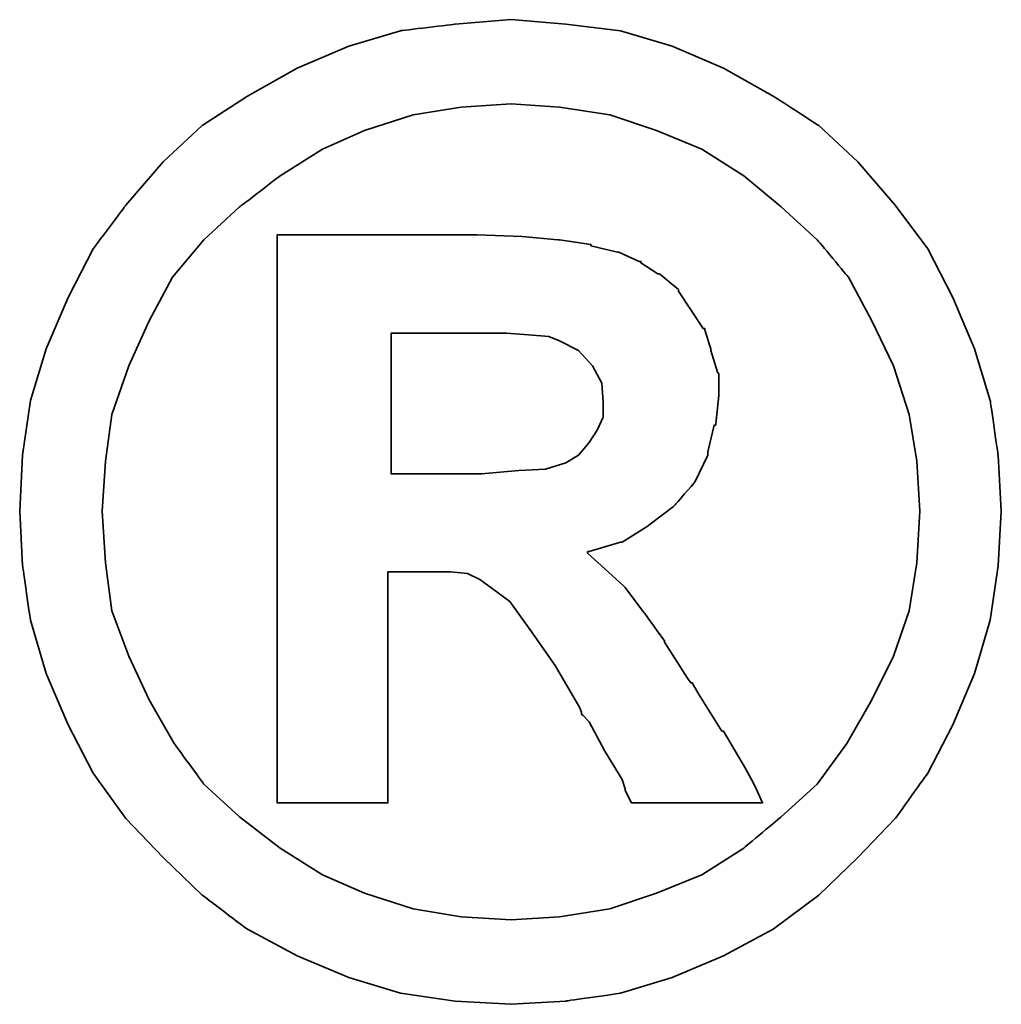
# Model space of a CAD drawing. Header units: millimetres. Extents: x 771 to 1030, y 218 to 303.
# Tile 52 of 54: x 985.97 to 987.08, y 243.05 to 244.16. Entities that reach past the tile are written whole.
import ezdxf

# ---------------------------------------------------------------- set-up
doc = ezdxf.new("R2010")
doc.units = ezdxf.units.MM
doc.header["$LTSCALE"] = 0.15
doc.layers.add('DIM', color=4, linetype='CONTINUOUS')
doc.layers.add('layer 1', color=7, linetype='CONTINUOUS')

# ---------------------------------------------------------------- blocks, each defined once
blk = doc.blocks.new('TBI MOTION logo(完整正式版)')
at = {"layer": 'layer 1', "color": 22, "lineweight": 35}
for points, knots in [([(81.20634, 4.98624), (81.20634, 4.98624), (81.18649, 5.32862), (81.18649, 5.32862), (81.18649, 5.32862), (81.18649, 5.32862), (81.13886, 5.66206), (81.13886, 5.66206), (81.13886, 5.66206), (81.13886, 5.66206), (81.04359, 5.97764), (81.04359, 5.97764), (81.04359, 5.97764), (81.04359, 5.97764), (80.91061, 6.29124), (80.91061, 6.29124), (80.91061, 6.29124), (80.91061, 6.29124), (80.75778, 6.58697), (80.75778, 6.58697), (80.75778, 6.58697), (80.75778, 6.58697), (80.5593, 6.85294), (80.5593, 6.85294), (80.5593, 6.85294), (80.5593, 6.85294), (80.33105, 7.1189), (80.33105, 7.1189), (80.33105, 7.1189), (80.33105, 7.1189), (80.09287, 7.33921), (80.09287, 7.33921), (80.09287, 7.33921), (80.09287, 7.33921), (79.815, 7.51982), (79.815, 7.51982), (79.815, 7.51982), (79.815, 7.51982), (79.51133, 7.69051), (79.51133, 7.69051), (79.51133, 7.69051), (79.51133, 7.69051), (79.19773, 7.8235), (79.19773, 7.8235), (79.19773, 7.8235), (79.19773, 7.8235), (78.88215, 7.91877), (78.88215, 7.91877), (78.88215, 7.91877), (78.88215, 7.91877), (78.54871, 7.95846), (78.54871, 7.95846), (78.54871, 7.95846), (78.54871, 7.95846), (78.21526, 7.98625), (78.21526, 7.98625), (78.21526, 7.98625), (78.21526, 7.98625), (77.87388, 7.95846), (77.87388, 7.95846), (77.87388, 7.95846), (77.87388, 7.95846), (77.54044, 7.91877), (77.54044, 7.91877), (77.54044, 7.91877), (77.54044, 7.91877), (77.22485, 7.8235), (77.22485, 7.8235), (77.22485, 7.8235), (77.22485, 7.8235), (76.91027, 7.69051), (76.91027, 7.69051), (76.91027, 7.69051), (76.91027, 7.69051), (76.6056, 7.51982), (76.6056, 7.51982), (76.6056, 7.51982), (76.6056, 7.51982), (76.32972, 7.33921), (76.32972, 7.33921), (76.32972, 7.33921), (76.32972, 7.33921), (76.09154, 7.1189), (76.09154, 7.1189), (76.09154, 7.1189), (76.09154, 7.1189), (75.86329, 6.85294), (75.86329, 6.85294), (75.86329, 6.85294), (75.86329, 6.85294), (75.66382, 6.58697), (75.66382, 6.58697), (75.66382, 6.58697), (75.66382, 6.58697), (75.51099, 6.29124), (75.51099, 6.29124), (75.51099, 6.29124), (75.51099, 6.29124), (75.37702, 5.97764), (75.37702, 5.97764), (75.37702, 5.97764), (75.37702, 5.97764), (75.28175, 5.66206), (75.28175, 5.66206), (75.28175, 5.66206), (75.28175, 5.66206), (75.23411, 5.32862), (75.23411, 5.32862), (75.23411, 5.32862), (75.23411, 5.32862), (75.21625, 4.98624), (75.21625, 4.98624), (75.21625, 4.98624), (75.21625, 4.98624), (75.23411, 4.6528), (75.23411, 4.6528), (75.23411, 4.6528), (75.23411, 4.6528), (75.28175, 4.32035), (75.28175, 4.32035), (75.28175, 4.32035), (75.28175, 4.32035), (75.37702, 3.99583), (75.37702, 3.99583), (75.37702, 3.99583), (75.37702, 3.99583), (75.51099, 3.68224), (75.51099, 3.68224), (75.51099, 3.68224), (75.51099, 3.68224), (75.66382, 3.38749), (75.66382, 3.38749), (75.66382, 3.38749), (75.66382, 3.38749), (75.86329, 3.10963), (75.86329, 3.10963), (75.86329, 3.10963), (75.86329, 3.10963), (76.09154, 2.87145), (76.09154, 2.87145), (76.09154, 2.87145), (76.09154, 2.87145), (76.32972, 2.6432), (76.32972, 2.6432), (76.32972, 2.6432), (76.32972, 2.6432), (76.6056, 2.43381), (76.6056, 2.43381), (76.6056, 2.43381), (76.6056, 2.43381), (76.91027, 2.27205), (76.91027, 2.27205), (76.91027, 2.27205), (76.91027, 2.27205), (77.22485, 2.13906), (77.22485, 2.13906), (77.22485, 2.13906), (77.22485, 2.13906), (77.54044, 2.0438), (77.54044, 2.0438), (77.54044, 2.0438), (77.54044, 2.0438), (77.87388, 1.99616), (77.87388, 1.99616), (77.87388, 1.99616), (77.87388, 1.99616), (78.21526, 1.97631), (78.21526, 1.97631), (78.21526, 1.97631), (78.21526, 1.97631), (78.54871, 1.99616), (78.54871, 1.99616), (78.54871, 1.99616), (78.54871, 1.99616), (78.88215, 2.0438), (78.88215, 2.0438), (78.88215, 2.0438), (78.88215, 2.0438), (79.19773, 2.13906), (79.19773, 2.13906), (79.19773, 2.13906), (79.19773, 2.13906), (79.51133, 2.27205), (79.51133, 2.27205), (79.51133, 2.27205), (79.51133, 2.27205), (79.815, 2.43381), (79.815, 2.43381), (79.815, 2.43381), (79.815, 2.43381), (80.09287, 2.6432), (80.09287, 2.6432), (80.09287, 2.6432), (80.09287, 2.6432), (80.33105, 2.87145), (80.33105, 2.87145), (80.33105, 2.87145), (80.33105, 2.87145), (80.5593, 3.10963), (80.5593, 3.10963), (80.5593, 3.10963), (80.5593, 3.10963), (80.75778, 3.38749), (80.75778, 3.38749), (80.75778, 3.38749), (80.75778, 3.38749), (80.91061, 3.68224), (80.91061, 3.68224), (80.91061, 3.68224), (80.91061, 3.68224), (81.04359, 3.99583), (81.04359, 3.99583), (81.04359, 3.99583), (81.04359, 3.99583), (81.13886, 4.32035), (81.13886, 4.32035), (81.13886, 4.32035), (81.13886, 4.32035), (81.18649, 4.6528), (81.18649, 4.6528), (81.18649, 4.6528), (81.18649, 4.6528), (81.20634, 4.98624), (81.20634, 4.98624)], [0, 0, 0, 0, 0.0178571, 0.0178571, 0.0178571, 0.0178572, 0.0357143, 0.0357143, 0.0357143, 0.0357143, 0.0535714, 0.0535714, 0.0535714, 0.0535714, 0.0714286, 0.0714286, 0.0714286, 0.0714286, 0.0892857, 0.0892857, 0.0892857, 0.0892857, 0.1071429, 0.1071429, 0.1071429, 0.1071429, 0.125, 0.125, 0.125, 0.125, 0.1428571, 0.1428571, 0.1428571, 0.1428572, 0.1607143, 0.1607143, 0.1607143, 0.1607143, 0.1785714, 0.1785714, 0.1785714, 0.1785714, 0.1964286, 0.1964286, 0.1964286, 0.1964286, 0.2142857, 0.2142857, 0.2142857, 0.2142857, 0.2321429, 0.2321429, 0.2321429, 0.2321429, 0.25, 0.25, 0.25, 0.25, 0.2678571, 0.2678571, 0.2678571, 0.2678572, 0.2857143, 0.2857143, 0.2857143, 0.2857143, 0.3035714, 0.3035714, 0.3035714, 0.3035714, 0.3214286, 0.3214286, 0.3214286, 0.3214286, 0.3392857, 0.3392857, 0.3392857, 0.3392857, 0.3571429, 0.3571429, 0.3571429, 0.3571429, 0.375, 0.375, 0.375, 0.375, 0.3928571, 0.3928571, 0.3928571, 0.3928572, 0.4107143, 0.4107143, 0.4107143, 0.4107143, 0.4285714, 0.4285714, 0.4285714, 0.4285714, 0.4464286, 0.4464286, 0.4464286, 0.4464286, 0.4642857, 0.4642857, 0.4642857, 0.4642857, 0.4821429, 0.4821429, 0.4821429, 0.4821429, 0.5, 0.5, 0.5, 0.5, 0.5178571, 0.5178571, 0.5178571, 0.5178572, 0.5357143, 0.5357143, 0.5357143, 0.5357143, 0.5535714, 0.5535714, 0.5535714, 0.5535714, 0.5714286, 0.5714286, 0.5714286, 0.5714286, 0.5892857, 0.5892857, 0.5892857, 0.5892857, 0.6071429, 0.6071429, 0.6071429, 0.6071429, 0.625, 0.625, 0.625, 0.625, 0.6428571, 0.6428571, 0.6428571, 0.6428572, 0.6607143, 0.6607143, 0.6607143, 0.6607143, 0.6785714, 0.6785714, 0.6785714, 0.6785714, 0.6964286, 0.6964286, 0.6964286, 0.6964286, 0.7142857, 0.7142857, 0.7142857, 0.7142857, 0.7321429, 0.7321429, 0.7321429, 0.7321429, 0.75, 0.75, 0.75, 0.75, 0.7678571, 0.7678571, 0.7678571, 0.7678572, 0.7857143, 0.7857143, 0.7857143, 0.7857143, 0.8035714, 0.8035714, 0.8035714, 0.8035714, 0.8214286, 0.8214286, 0.8214286, 0.8214286, 0.8392857, 0.8392857, 0.8392857, 0.8392857, 0.8571429, 0.8571429, 0.8571429, 0.8571429, 0.875, 0.875, 0.875, 0.875, 0.8928571, 0.8928571, 0.8928571, 0.8928572, 0.9107143, 0.9107143, 0.9107143, 0.9107143, 0.9285714, 0.9285714, 0.9285714, 0.9285714, 0.9464286, 0.9464286, 0.9464286, 0.9464286, 0.9642857, 0.9642857, 0.9642857, 0.9642857, 0.9821429, 0.9821429, 0.9821429, 0.9821429, 1, 1, 1, 1]), ([(80.71014, 4.98624), (80.71014, 4.98624), (80.69129, 5.29091), (80.69129, 5.29091), (80.69129, 5.29091), (80.69129, 5.29091), (80.64464, 5.57672), (80.64464, 5.57672), (80.64464, 5.57672), (80.64464, 5.57672), (80.54937, 5.87245), (80.54937, 5.87245), (80.54937, 5.87245), (80.54937, 5.87245), (80.41639, 6.14833), (80.41639, 6.14833), (80.41639, 6.14833), (80.41639, 6.14833), (80.27349, 6.41429), (80.27349, 6.41429), (80.27349, 6.41429), (80.27349, 6.41429), (80.08295, 6.64255), (80.08295, 6.64255), (80.08295, 6.64255), (80.08295, 6.64255), (79.86264, 6.84301), (79.86264, 6.84301), (79.86264, 6.84301), (79.86264, 6.84301), (79.63439, 7.03355), (79.63439, 7.03355), (79.63439, 7.03355), (79.63439, 7.03355), (79.37835, 7.1963), (79.37835, 7.1963), (79.37835, 7.1963), (79.37835, 7.1963), (79.10246, 7.30944), (79.10246, 7.30944), (79.10246, 7.30944), (79.10246, 7.30944), (78.81665, 7.40471), (78.81665, 7.40471), (78.81665, 7.40471), (78.81665, 7.40471), (78.511, 7.45234), (78.511, 7.45234), (78.511, 7.45234), (78.511, 7.45234), (78.21526, 7.47219), (78.21526, 7.47219), (78.21526, 7.47219), (78.21526, 7.47219), (77.9106, 7.45234), (77.9106, 7.45234), (77.9106, 7.45234), (77.9106, 7.45234), (77.61685, 7.40471), (77.61685, 7.40471), (77.61685, 7.40471), (77.61685, 7.40471), (77.32012, 7.30944), (77.32012, 7.30944), (77.32012, 7.30944), (77.32012, 7.30944), (77.06309, 7.1963), (77.06309, 7.1963), (77.06309, 7.1963), (77.06309, 7.1963), (76.80606, 7.03355), (76.80606, 7.03355), (76.80606, 7.03355), (76.80606, 7.03355), (76.55797, 6.84301), (76.55797, 6.84301), (76.55797, 6.84301), (76.55797, 6.84301), (76.34063, 6.64255), (76.34063, 6.64255), (76.34063, 6.64255), (76.34063, 6.64255), (76.1491, 6.41429), (76.1491, 6.41429), (76.1491, 6.41429), (76.1491, 6.41429), (76.0062, 6.14833), (76.0062, 6.14833), (76.0062, 6.14833), (76.0062, 6.14833), (75.88314, 5.87245), (75.88314, 5.87245), (75.88314, 5.87245), (75.88314, 5.87245), (75.77794, 5.57672), (75.77794, 5.57672), (75.77794, 5.57672), (75.77794, 5.57672), (75.73924, 5.29091), (75.73924, 5.29091), (75.73924, 5.29091), (75.73924, 5.29091), (75.72039, 4.98624), (75.72039, 4.98624), (75.72039, 4.98624), (75.72039, 4.98624), (75.73924, 4.67165), (75.73924, 4.67165), (75.73924, 4.67165), (75.73924, 4.67165), (75.77794, 4.37791), (75.77794, 4.37791), (75.77794, 4.37791), (75.77794, 4.37791), (75.88314, 4.10102), (75.88314, 4.10102), (75.88314, 4.10102), (75.88314, 4.10102), (76.0062, 3.83407), (76.0062, 3.83407), (76.0062, 3.83407), (76.0062, 3.83407), (76.15902, 3.56811), (76.15902, 3.56811), (76.15902, 3.56811), (76.15902, 3.56811), (76.34063, 3.32001), (76.34063, 3.32001), (76.34063, 3.32001), (76.34063, 3.32001), (76.55797, 3.11955), (76.55797, 3.11955), (76.55797, 3.11955), (76.55797, 3.11955), (76.80606, 2.92901), (76.80606, 2.92901), (76.80606, 2.92901), (76.80606, 2.92901), (77.06309, 2.76725), (77.06309, 2.76725), (77.06309, 2.76725), (77.06309, 2.76725), (77.32012, 2.65412), (77.32012, 2.65412), (77.32012, 2.65412), (77.32012, 2.65412), (77.61685, 2.55786), (77.61685, 2.55786), (77.61685, 2.55786), (77.61685, 2.55786), (77.9106, 2.51022), (77.9106, 2.51022), (77.9106, 2.51022), (77.9106, 2.51022), (78.21526, 2.49137), (78.21526, 2.49137), (78.21526, 2.49137), (78.21526, 2.49137), (78.511, 2.51022), (78.511, 2.51022), (78.511, 2.51022), (78.511, 2.51022), (78.81665, 2.55786), (78.81665, 2.55786), (78.81665, 2.55786), (78.81665, 2.55786), (79.10246, 2.65412), (79.10246, 2.65412), (79.10246, 2.65412), (79.10246, 2.65412), (79.37835, 2.76725), (79.37835, 2.76725), (79.37835, 2.76725), (79.37835, 2.76725), (79.63439, 2.92901), (79.63439, 2.92901), (79.63439, 2.92901), (79.63439, 2.92901), (79.86264, 3.11955), (79.86264, 3.11955), (79.86264, 3.11955), (79.86264, 3.11955), (80.08295, 3.32001), (80.08295, 3.32001), (80.08295, 3.32001), (80.08295, 3.32001), (80.26356, 3.56811), (80.26356, 3.56811), (80.26356, 3.56811), (80.26356, 3.56811), (80.41639, 3.83407), (80.41639, 3.83407), (80.41639, 3.83407), (80.41639, 3.83407), (80.54937, 4.10102), (80.54937, 4.10102), (80.54937, 4.10102), (80.54937, 4.10102), (80.64464, 4.37791), (80.64464, 4.37791), (80.64464, 4.37791), (80.64464, 4.37791), (80.69129, 4.67165), (80.69129, 4.67165), (80.69129, 4.67165), (80.69129, 4.67165), (80.71014, 4.98624), (80.71014, 4.98624)], [0, 0, 0, 0, 0.0192308, 0.0192308, 0.0192308, 0.0192308, 0.0384615, 0.0384615, 0.0384615, 0.0384615, 0.0576923, 0.0576923, 0.0576923, 0.0576923, 0.0769231, 0.0769231, 0.0769231, 0.0769231, 0.0961538, 0.0961538, 0.0961538, 0.0961539, 0.1153846, 0.1153846, 0.1153846, 0.1153846, 0.1346154, 0.1346154, 0.1346154, 0.1346154, 0.1538462, 0.1538462, 0.1538462, 0.1538462, 0.1730769, 0.1730769, 0.1730769, 0.1730769, 0.1923077, 0.1923077, 0.1923077, 0.1923077, 0.2115385, 0.2115385, 0.2115385, 0.2115385, 0.2307692, 0.2307692, 0.2307692, 0.2307692, 0.25, 0.25, 0.25, 0.25, 0.2692308, 0.2692308, 0.2692308, 0.2692308, 0.2884615, 0.2884615, 0.2884615, 0.2884615, 0.3076923, 0.3076923, 0.3076923, 0.3076923, 0.3269231, 0.3269231, 0.3269231, 0.3269231, 0.3461538, 0.3461538, 0.3461538, 0.3461539, 0.3653846, 0.3653846, 0.3653846, 0.3653846, 0.3846154, 0.3846154, 0.3846154, 0.3846154, 0.4038462, 0.4038462, 0.4038462, 0.4038462, 0.4230769, 0.4230769, 0.4230769, 0.4230769, 0.4423077, 0.4423077, 0.4423077, 0.4423077, 0.4615385, 0.4615385, 0.4615385, 0.4615385, 0.4807692, 0.4807692, 0.4807692, 0.4807692, 0.5, 0.5, 0.5, 0.5, 0.5192308, 0.5192308, 0.5192308, 0.5192308, 0.5384615, 0.5384615, 0.5384615, 0.5384615, 0.5576923, 0.5576923, 0.5576923, 0.5576923, 0.5769231, 0.5769231, 0.5769231, 0.5769231, 0.5961538, 0.5961538, 0.5961538, 0.5961539, 0.6153846, 0.6153846, 0.6153846, 0.6153846, 0.6346154, 0.6346154, 0.6346154, 0.6346154, 0.6538462, 0.6538462, 0.6538462, 0.6538462, 0.6730769, 0.6730769, 0.6730769, 0.6730769, 0.6923077, 0.6923077, 0.6923077, 0.6923077, 0.7115385, 0.7115385, 0.7115385, 0.7115385, 0.7307692, 0.7307692, 0.7307692, 0.7307692, 0.75, 0.75, 0.75, 0.75, 0.7692308, 0.7692308, 0.7692308, 0.7692308, 0.7884615, 0.7884615, 0.7884615, 0.7884615, 0.8076923, 0.8076923, 0.8076923, 0.8076923, 0.8269231, 0.8269231, 0.8269231, 0.8269231, 0.8461538, 0.8461538, 0.8461538, 0.8461539, 0.8653846, 0.8653846, 0.8653846, 0.8653846, 0.8846154, 0.8846154, 0.8846154, 0.8846154, 0.9038462, 0.9038462, 0.9038462, 0.9038462, 0.9230769, 0.9230769, 0.9230769, 0.9230769, 0.9423077, 0.9423077, 0.9423077, 0.9423077, 0.9615385, 0.9615385, 0.9615385, 0.9615385, 0.9807692, 0.9807692, 0.9807692, 0.9807692, 1, 1, 1, 1]), ([(76.78721, 3.2823), (76.78721, 3.2823), (76.78721, 3.32001), (76.78721, 3.32001), (76.78721, 3.32001), (76.78721, 3.32001), (76.78721, 3.42422), (76.78721, 3.42422), (76.78721, 3.42422), (76.78721, 3.42422), (76.78721, 3.59689), (76.78721, 3.59689), (76.78721, 3.59689), (76.78721, 3.59689), (76.78721, 3.80529), (76.78721, 3.80529), (76.78721, 3.80529), (76.78721, 3.80529), (76.78721, 4.0524), (76.78721, 4.0524), (76.78721, 4.0524), (76.78721, 4.0524), (76.78721, 4.32035), (76.78721, 4.32035), (76.78721, 4.32035), (76.78721, 4.32035), (76.78721, 4.92868), (76.78721, 4.92868), (76.78721, 4.92868), (76.78721, 4.92868), (76.78721, 5.53801), (76.78721, 5.53801), (76.78721, 5.53801), (76.78721, 5.53801), (76.78721, 5.82482), (76.78721, 5.82482), (76.78721, 5.82482), (76.78721, 5.82482), (76.78721, 6.07291), (76.78721, 6.07291), (76.78721, 6.07291), (76.78721, 6.07291), (76.78721, 6.30017), (76.78721, 6.30017), (76.78721, 6.30017), (76.78721, 6.30017), (76.78721, 6.45399), (76.78721, 6.45399), (76.78721, 6.45399), (76.78721, 6.45399), (76.78721, 6.5572), (76.78721, 6.5572), (76.78721, 6.5572), (76.78721, 6.5572), (76.78721, 6.59689), (76.78721, 6.59689), (76.78721, 6.59689), (76.78721, 6.59689), (76.78721, 6.67232), (76.78721, 6.67232), (76.78721, 6.67232), (76.78721, 6.67232), (76.8537, 6.67232), (76.8537, 6.67232), (76.8537, 6.67232), (76.8537, 6.67232), (76.87355, 6.67232), (76.87355, 6.67232), (76.87355, 6.67232), (76.87355, 6.67232), (76.91027, 6.67232), (76.91027, 6.67232), (76.91027, 6.67232), (76.91027, 6.67232), (77.04424, 6.67232), (77.04424, 6.67232), (77.04424, 6.67232), (77.04424, 6.67232), (77.22485, 6.67232), (77.22485, 6.67232), (77.22485, 6.67232), (77.22485, 6.67232), (77.43524, 6.67232), (77.43524, 6.67232), (77.43524, 6.67232), (77.43524, 6.67232), (77.65357, 6.67232), (77.65357, 6.67232), (77.65357, 6.67232), (77.65357, 6.67232), (77.82625, 6.67232), (77.82625, 6.67232), (77.82625, 6.67232), (77.82625, 6.67232), (77.94037, 6.67232), (77.94037, 6.67232), (77.94037, 6.67232), (77.94037, 6.67232), (77.97709, 6.67232), (77.97709, 6.67232), (77.97709, 6.67232), (77.97709, 6.67232), (77.99694, 6.67232), (77.99694, 6.67232), (77.99694, 6.67232), (77.99694, 6.67232), (78.00686, 6.67232), (78.00686, 6.67232), (78.00686, 6.67232), (78.00686, 6.67232), (78.28275, 6.6624), (78.28275, 6.6624), (78.28275, 6.6624), (78.28275, 6.6624), (78.50107, 6.64255), (78.50107, 6.64255), (78.50107, 6.64255), (78.50107, 6.64255), (78.511, 6.64255), (78.511, 6.64255), (78.511, 6.64255), (78.511, 6.64255), (78.70154, 6.61476), (78.70154, 6.61476), (78.70154, 6.61476), (78.70154, 6.61476), (78.70154, 6.60483), (78.70154, 6.60483), (78.70154, 6.60483), (78.70154, 6.60483), (78.86429, 6.56713), (78.86429, 6.56713), (78.86429, 6.56713), (78.86429, 6.56713), (78.87223, 6.56713), (78.87223, 6.56713), (78.87223, 6.56713), (78.87223, 6.56713), (78.99727, 6.51056), (78.99727, 6.51056), (78.99727, 6.51056), (78.99727, 6.51056), (79.00719, 6.51056), (79.00719, 6.51056), (79.00719, 6.51056), (79.00719, 6.51056), (79.00719, 6.50162), (79.00719, 6.50162), (79.00719, 6.50162), (79.00719, 6.50162), (79.1104, 6.43415), (79.1104, 6.43415), (79.1104, 6.43415), (79.1104, 6.43415), (79.12132, 6.43415), (79.12132, 6.43415), (79.12132, 6.43415), (79.12132, 6.43415), (79.22552, 6.34781), (79.22552, 6.34781), (79.22552, 6.34781), (79.22552, 6.34781), (79.23544, 6.33888), (79.23544, 6.33888), (79.23544, 6.33888), (79.23544, 6.33888), (79.23544, 6.32895), (79.23544, 6.32895), (79.23544, 6.32895), (79.23544, 6.32895), (79.31087, 6.21483), (79.31087, 6.21483), (79.31087, 6.21483), (79.31087, 6.21483), (79.38629, 6.1007), (79.38629, 6.1007), (79.38629, 6.1007), (79.38629, 6.1007), (79.3972, 6.1007), (79.3972, 6.1007), (79.3972, 6.1007), (79.3972, 6.1007), (79.3972, 6.09078), (79.3972, 6.09078), (79.3972, 6.09078), (79.3972, 6.09078), (79.43392, 5.97764), (79.43392, 5.97764), (79.43392, 5.97764), (79.43392, 5.97764), (79.43392, 5.96772), (79.43392, 5.96772), (79.43392, 5.96772), (79.43392, 5.96772), (79.47362, 5.83474), (79.47362, 5.83474), (79.47362, 5.83474), (79.47362, 5.83474), (79.48156, 5.82482), (79.48156, 5.82482), (79.48156, 5.82482), (79.48156, 5.82482), (79.48156, 5.69977), (79.48156, 5.69977), (79.48156, 5.69977), (79.48156, 5.69977), (79.48156, 5.69183), (79.48156, 5.69183), (79.48156, 5.69183), (79.48156, 5.69183), (79.4637, 5.51915), (79.4637, 5.51915), (79.4637, 5.51915), (79.4637, 5.51915), (79.4637, 5.51122), (79.4637, 5.51122), (79.4637, 5.51122), (79.4637, 5.51122), (79.45377, 5.51122), (79.45377, 5.51122), (79.45377, 5.51122), (79.45377, 5.51122), (79.41507, 5.34847), (79.41507, 5.34847), (79.41507, 5.34847), (79.41507, 5.34847), (79.41507, 5.33854), (79.41507, 5.33854), (79.41507, 5.33854), (79.41507, 5.33854), (79.41507, 5.32862), (79.41507, 5.32862), (79.41507, 5.32862), (79.41507, 5.32862), (79.33865, 5.16785), (79.33865, 5.16785), (79.33865, 5.16785), (79.33865, 5.16785), (79.33071, 5.15693), (79.33071, 5.15693), (79.33071, 5.15693), (79.33071, 5.15693), (79.2156, 5.02495), (79.2156, 5.02495), (79.2156, 5.02495), (79.2156, 5.02495), (79.20567, 5.01502), (79.20567, 5.01502), (79.20567, 5.01502), (79.20567, 5.01502), (79.05483, 4.89991), (79.05483, 4.89991), (79.05483, 4.89991), (79.05483, 4.89991), (79.04491, 4.89197), (79.04491, 4.89197), (79.04491, 4.89197), (79.04491, 4.89197), (78.89208, 4.7967), (78.89208, 4.7967), (78.89208, 4.7967), (78.89208, 4.7967), (78.88215, 4.7967), (78.88215, 4.7967), (78.88215, 4.7967), (78.88215, 4.7967), (78.69161, 4.73913), (78.69161, 4.73913), (78.69161, 4.73913), (78.69161, 4.73913), (78.68169, 4.73913), (78.68169, 4.73913), (78.68169, 4.73913), (78.68169, 4.73913), (78.68169, 4.72921), (78.68169, 4.72921), (78.68169, 4.72921), (78.68169, 4.72921), (78.78688, 4.63394), (78.78688, 4.63394), (78.78688, 4.63394), (78.78688, 4.63394), (78.902, 4.52875), (78.902, 4.52875), (78.902, 4.52875), (78.902, 4.52875), (78.91093, 4.52081), (78.91093, 4.52081), (78.91093, 4.52081), (78.91093, 4.52081), (79.02506, 4.36798), (79.02506, 4.36798), (79.02506, 4.36798), (79.02506, 4.36798), (79.1501, 4.1953), (79.1501, 4.1953), (79.1501, 4.1953), (79.1501, 4.1953), (79.1501, 4.18736), (79.1501, 4.18736), (79.1501, 4.18736), (79.1501, 4.18736), (79.29201, 3.96705), (79.29201, 3.96705), (79.29201, 3.96705), (79.29201, 3.96705), (79.31087, 3.93828), (79.31087, 3.93828), (79.31087, 3.93828), (79.31087, 3.93828), (79.32079, 3.93828), (79.32079, 3.93828), (79.32079, 3.93828), (79.32079, 3.93828), (79.3585, 3.87178), (79.3585, 3.87178), (79.3585, 3.87178), (79.3585, 3.87178), (79.50141, 3.64353), (79.50141, 3.64353), (79.50141, 3.64353), (79.50141, 3.64353), (79.51133, 3.64353), (79.51133, 3.64353), (79.51133, 3.64353), (79.51133, 3.64353), (79.64431, 3.41528), (79.64431, 3.41528), (79.64431, 3.41528), (79.64431, 3.41528), (79.68202, 3.3478), (79.68202, 3.3478), (79.68202, 3.3478), (79.68202, 3.3478), (79.70187, 3.31009), (79.70187, 3.31009), (79.70187, 3.31009), (79.70187, 3.31009), (79.7495, 3.2049), (79.7495, 3.2049), (79.7495, 3.2049), (79.7495, 3.2049), (79.64431, 3.2049), (79.64431, 3.2049), (79.64431, 3.2049), (79.64431, 3.2049), (79.62546, 3.2049), (79.62546, 3.2049), (79.62546, 3.2049), (79.62546, 3.2049), (79.53912, 3.2049), (79.53912, 3.2049), (79.53912, 3.2049), (79.53912, 3.2049), (79.31087, 3.2049), (79.31087, 3.2049), (79.31087, 3.2049), (79.31087, 3.2049), (79.08262, 3.2049), (79.08262, 3.2049), (79.08262, 3.2049), (79.08262, 3.2049), (79.00719, 3.2049), (79.00719, 3.2049), (79.00719, 3.2049), (79.00719, 3.2049), (78.98735, 3.2049), (78.98735, 3.2049), (78.98735, 3.2049), (78.98735, 3.2049), (78.94964, 3.2049), (78.94964, 3.2049), (78.94964, 3.2049), (78.94964, 3.2049), (78.92979, 3.24459), (78.92979, 3.24459), (78.92979, 3.24459), (78.92979, 3.24459), (78.91093, 3.2823), (78.91093, 3.2823), (78.91093, 3.2823), (78.91093, 3.2823), (78.91093, 3.29223), (78.91093, 3.29223), (78.91093, 3.29223), (78.91093, 3.29223), (78.89208, 3.3478), (78.89208, 3.3478), (78.89208, 3.3478), (78.89208, 3.3478), (78.78688, 3.52048), (78.78688, 3.52048), (78.78688, 3.52048), (78.78688, 3.52048), (78.69161, 3.7001), (78.69161, 3.7001), (78.69161, 3.7001), (78.69161, 3.7001), (78.6539, 3.7388), (78.6539, 3.7388), (78.6539, 3.7388), (78.6539, 3.7388), (78.64398, 3.74873), (78.64398, 3.74873), (78.64398, 3.74873), (78.64398, 3.74873), (78.64398, 3.75766), (78.64398, 3.75766), (78.64398, 3.75766), (78.64398, 3.75766), (78.63405, 3.78644), (78.63405, 3.78644), (78.63405, 3.78644), (78.63405, 3.78644), (78.48321, 4.04347), (78.48321, 4.04347), (78.48321, 4.04347), (78.48321, 4.04347), (78.33038, 4.2618), (78.33038, 4.2618), (78.33038, 4.2618), (78.33038, 4.2618), (78.20732, 4.43447), (78.20732, 4.43447), (78.20732, 4.43447), (78.20732, 4.43447), (78.09221, 4.52081), (78.09221, 4.52081), (78.09221, 4.52081), (78.09221, 4.52081), (78.02472, 4.56845), (78.02472, 4.56845), (78.02472, 4.56845), (78.02472, 4.56845), (77.9493, 4.60616), (77.9493, 4.60616), (77.9493, 4.60616), (77.9493, 4.60616), (77.8451, 4.61608), (77.8451, 4.61608), (77.8451, 4.61608), (77.8451, 4.61608), (77.71113, 4.61608), (77.71113, 4.61608), (77.71113, 4.61608), (77.71113, 4.61608), (77.69128, 4.61608), (77.69128, 4.61608), (77.69128, 4.61608), (77.69128, 4.61608), (77.67342, 4.61608), (77.67342, 4.61608), (77.67342, 4.61608), (77.67342, 4.61608), (77.5583, 4.61608), (77.5583, 4.61608), (77.5583, 4.61608), (77.5583, 4.61608), (77.46303, 4.61608), (77.46303, 4.61608), (77.46303, 4.61608), (77.46303, 4.61608), (77.46303, 4.54761), (77.46303, 4.54761), (77.46303, 4.54761), (77.46303, 4.54761), (77.46303, 4.47318), (77.46303, 4.47318), (77.46303, 4.47318), (77.46303, 4.47318), (77.46303, 4.24294), (77.46303, 4.24294), (77.46303, 4.24294), (77.46303, 4.24294), (77.46303, 3.99583), (77.46303, 3.99583), (77.46303, 3.99583), (77.46303, 3.99583), (77.46303, 3.72888), (77.46303, 3.72888), (77.46303, 3.72888), (77.46303, 3.72888), (77.46303, 3.51055), (77.46303, 3.51055), (77.46303, 3.51055), (77.46303, 3.51055), (77.46303, 3.42422), (77.46303, 3.42422), (77.46303, 3.42422), (77.46303, 3.42422), (77.46303, 3.35773), (77.46303, 3.35773), (77.46303, 3.35773), (77.46303, 3.35773), (77.46303, 3.30017), (77.46303, 3.30017), (77.46303, 3.30017), (77.46303, 3.30017), (77.46303, 3.2823), (77.46303, 3.2823), (77.46303, 3.2823), (77.46303, 3.2823), (77.46303, 3.2049), (77.46303, 3.2049), (77.46303, 3.2049), (77.46303, 3.2049), (77.39753, 3.2049), (77.39753, 3.2049), (77.39753, 3.2049), (77.39753, 3.2049), (77.37768, 3.2049), (77.37768, 3.2049), (77.37768, 3.2049), (77.37768, 3.2049), (77.32012, 3.2049), (77.32012, 3.2049), (77.32012, 3.2049), (77.32012, 3.2049), (77.12165, 3.2049), (77.12165, 3.2049), (77.12165, 3.2049), (77.12165, 3.2049), (76.94897, 3.2049), (76.94897, 3.2049), (76.94897, 3.2049), (76.94897, 3.2049), (76.8924, 3.2049), (76.8924, 3.2049), (76.8924, 3.2049), (76.8924, 3.2049), (76.8537, 3.2049), (76.8537, 3.2049), (76.8537, 3.2049), (76.8537, 3.2049), (76.78721, 3.2049), (76.78721, 3.2049), (76.78721, 3.2049), (76.78721, 3.2049), (76.78721, 3.2823), (76.78721, 3.2823)], [0, 0, 0, 0, 0.0074074, 0.0074074, 0.0074074, 0.0074074, 0.0148148, 0.0148148, 0.0148148, 0.0148148, 0.0222222, 0.0222222, 0.0222222, 0.0222222, 0.0296296, 0.0296296, 0.0296296, 0.0296296, 0.037037, 0.037037, 0.037037, 0.037037, 0.0444444, 0.0444444, 0.0444444, 0.0444445, 0.0518519, 0.0518519, 0.0518519, 0.0518519, 0.0592593, 0.0592593, 0.0592593, 0.0592593, 0.0666667, 0.0666667, 0.0666667, 0.0666667, 0.0740741, 0.0740741, 0.0740741, 0.0740741, 0.0814815, 0.0814815, 0.0814815, 0.0814815, 0.0888889, 0.0888889, 0.0888889, 0.0888889, 0.0962963, 0.0962963, 0.0962963, 0.0962963, 0.1037037, 0.1037037, 0.1037037, 0.1037037, 0.1111111, 0.1111111, 0.1111111, 0.1111111, 0.1185185, 0.1185185, 0.1185185, 0.1185185, 0.1259259, 0.1259259, 0.1259259, 0.1259259, 0.1333333, 0.1333333, 0.1333333, 0.1333333, 0.1407407, 0.1407407, 0.1407407, 0.1407408, 0.1481481, 0.1481481, 0.1481481, 0.1481482, 0.1555556, 0.1555556, 0.1555556, 0.1555556, 0.162963, 0.162963, 0.162963, 0.162963, 0.1703704, 0.1703704, 0.1703704, 0.1703704, 0.1777778, 0.1777778, 0.1777778, 0.1777778, 0.1851852, 0.1851852, 0.1851852, 0.1851852, 0.1925926, 0.1925926, 0.1925926, 0.1925926, 0.2, 0.2, 0.2, 0.2, 0.2074074, 0.2074074, 0.2074074, 0.2074074, 0.2148148, 0.2148148, 0.2148148, 0.2148148, 0.2222222, 0.2222222, 0.2222222, 0.2222222, 0.2296296, 0.2296296, 0.2296296, 0.2296296, 0.237037, 0.237037, 0.237037, 0.237037, 0.2444444, 0.2444444, 0.2444444, 0.2444445, 0.2518519, 0.2518519, 0.2518519, 0.2518519, 0.2592593, 0.2592593, 0.2592593, 0.2592593, 0.2666667, 0.2666667, 0.2666667, 0.2666667, 0.2740741, 0.2740741, 0.2740741, 0.2740741, 0.2814815, 0.2814815, 0.2814815, 0.2814815, 0.2888889, 0.2888889, 0.2888889, 0.2888889, 0.2962963, 0.2962963, 0.2962963, 0.2962963, 0.3037037, 0.3037037, 0.3037037, 0.3037037, 0.3111111, 0.3111111, 0.3111111, 0.3111111, 0.3185185, 0.3185185, 0.3185185, 0.3185185, 0.3259259, 0.3259259, 0.3259259, 0.3259259, 0.3333333, 0.3333333, 0.3333333, 0.3333333, 0.3407407, 0.3407407, 0.3407407, 0.3407408, 0.3481481, 0.3481481, 0.3481481, 0.3481482, 0.3555556, 0.3555556, 0.3555556, 0.3555556, 0.362963, 0.362963, 0.362963, 0.362963, 0.3703704, 0.3703704, 0.3703704, 0.3703704, 0.3777778, 0.3777778, 0.3777778, 0.3777778, 0.3851852, 0.3851852, 0.3851852, 0.3851852, 0.3925926, 0.3925926, 0.3925926, 0.3925926, 0.4, 0.4, 0.4, 0.4, 0.4074074, 0.4074074, 0.4074074, 0.4074074, 0.4148148, 0.4148148, 0.4148148, 0.4148148, 0.4222222, 0.4222222, 0.4222222, 0.4222222, 0.4296296, 0.4296296, 0.4296296, 0.4296296, 0.437037, 0.437037, 0.437037, 0.437037, 0.4444444, 0.4444444, 0.4444444, 0.4444445, 0.4518519, 0.4518519, 0.4518519, 0.4518519, 0.4592593, 0.4592593, 0.4592593, 0.4592593, 0.4666667, 0.4666667, 0.4666667, 0.4666667, 0.4740741, 0.4740741, 0.4740741, 0.4740741, 0.4814815, 0.4814815, 0.4814815, 0.4814815, 0.4888889, 0.4888889, 0.4888889, 0.4888889, 0.4962963, 0.4962963, 0.4962963, 0.4962963, 0.5037037, 0.5037037, 0.5037037, 0.5037037, 0.5111111, 0.5111111, 0.5111111, 0.5111111, 0.5185185, 0.5185185, 0.5185185, 0.5185185, 0.5259259, 0.5259259, 0.5259259, 0.5259259, 0.5333333, 0.5333333, 0.5333333, 0.5333333, 0.5407407, 0.5407407, 0.5407407, 0.5407408, 0.5481481, 0.5481481, 0.5481481, 0.5481482, 0.5555556, 0.5555556, 0.5555556, 0.5555556, 0.562963, 0.562963, 0.562963, 0.562963, 0.5703704, 0.5703704, 0.5703704, 0.5703704, 0.5777778, 0.5777778, 0.5777778, 0.5777778, 0.5851852, 0.5851852, 0.5851852, 0.5851852, 0.5925926, 0.5925926, 0.5925926, 0.5925926, 0.6, 0.6, 0.6, 0.6, 0.6074074, 0.6074074, 0.6074074, 0.6074074, 0.6148148, 0.6148148, 0.6148148, 0.6148148, 0.6222222, 0.6222222, 0.6222222, 0.6222222, 0.6296296, 0.6296296, 0.6296296, 0.6296296, 0.637037, 0.637037, 0.637037, 0.637037, 0.6444444, 0.6444444, 0.6444444, 0.6444445, 0.6518519, 0.6518519, 0.6518519, 0.6518519, 0.6592593, 0.6592593, 0.6592593, 0.6592593, 0.6666667, 0.6666667, 0.6666667, 0.6666667, 0.6740741, 0.6740741, 0.6740741, 0.6740741, 0.6814815, 0.6814815, 0.6814815, 0.6814815, 0.6888889, 0.6888889, 0.6888889, 0.6888889, 0.6962963, 0.6962963, 0.6962963, 0.6962963, 0.7037037, 0.7037037, 0.7037037, 0.7037037, 0.7111111, 0.7111111, 0.7111111, 0.7111111, 0.7185185, 0.7185185, 0.7185185, 0.7185185, 0.7259259, 0.7259259, 0.7259259, 0.7259259, 0.7333333, 0.7333333, 0.7333333, 0.7333333, 0.7407407, 0.7407407, 0.7407407, 0.7407408, 0.7481481, 0.7481481, 0.7481481, 0.7481482, 0.7555556, 0.7555556, 0.7555556, 0.7555556, 0.762963, 0.762963, 0.762963, 0.762963, 0.7703704, 0.7703704, 0.7703704, 0.7703704, 0.7777778, 0.7777778, 0.7777778, 0.7777778, 0.7851852, 0.7851852, 0.7851852, 0.7851852, 0.7925926, 0.7925926, 0.7925926, 0.7925926, 0.8, 0.8, 0.8, 0.8, 0.8074074, 0.8074074, 0.8074074, 0.8074074, 0.8148148, 0.8148148, 0.8148148, 0.8148148, 0.8222222, 0.8222222, 0.8222222, 0.8222222, 0.8296296, 0.8296296, 0.8296296, 0.8296296, 0.837037, 0.837037, 0.837037, 0.837037, 0.8444444, 0.8444444, 0.8444444, 0.8444445, 0.8518519, 0.8518519, 0.8518519, 0.8518519, 0.8592593, 0.8592593, 0.8592593, 0.8592593, 0.8666667, 0.8666667, 0.8666667, 0.8666667, 0.8740741, 0.8740741, 0.8740741, 0.8740741, 0.8814815, 0.8814815, 0.8814815, 0.8814815, 0.8888889, 0.8888889, 0.8888889, 0.8888889, 0.8962963, 0.8962963, 0.8962963, 0.8962963, 0.9037037, 0.9037037, 0.9037037, 0.9037037, 0.9111111, 0.9111111, 0.9111111, 0.9111111, 0.9185185, 0.9185185, 0.9185185, 0.9185185, 0.9259259, 0.9259259, 0.9259259, 0.9259259, 0.9333333, 0.9333333, 0.9333333, 0.9333333, 0.9407407, 0.9407407, 0.9407407, 0.9407408, 0.9481481, 0.9481481, 0.9481481, 0.9481482, 0.9555556, 0.9555556, 0.9555556, 0.9555556, 0.962963, 0.962963, 0.962963, 0.962963, 0.9703704, 0.9703704, 0.9703704, 0.9703704, 0.9777778, 0.9777778, 0.9777778, 0.9777778, 0.9851852, 0.9851852, 0.9851852, 0.9851852, 0.9925926, 0.9925926, 0.9925926, 0.9925926, 1, 1, 1, 1]), ([(77.48288, 6.07291), (77.48288, 6.07291), (77.48288, 5.99551), (77.48288, 5.99551), (77.48288, 5.99551), (77.48288, 5.99551), (77.48288, 5.82482), (77.48288, 5.82482), (77.48288, 5.82482), (77.48288, 5.82482), (77.48288, 5.63328), (77.48288, 5.63328), (77.48288, 5.63328), (77.48288, 5.63328), (77.48288, 5.46358), (77.48288, 5.46358), (77.48288, 5.46358), (77.48288, 5.46358), (77.48288, 5.29091), (77.48288, 5.29091), (77.48288, 5.29091), (77.48288, 5.29091), (77.48288, 5.21449), (77.48288, 5.21449), (77.48288, 5.21449), (77.48288, 5.21449), (77.50074, 5.21449), (77.50074, 5.21449), (77.50074, 5.21449), (77.50074, 5.21449), (77.71113, 5.21449), (77.71113, 5.21449), (77.71113, 5.21449), (77.71113, 5.21449), (77.94037, 5.21449), (77.94037, 5.21449), (77.94037, 5.21449), (77.94037, 5.21449), (78.01579, 5.21449), (78.01579, 5.21449), (78.01579, 5.21449), (78.01579, 5.21449), (78.03465, 5.21449), (78.03465, 5.21449), (78.03465, 5.21449), (78.03465, 5.21449), (78.2629, 5.23335), (78.2629, 5.23335), (78.2629, 5.23335), (78.2629, 5.23335), (78.42565, 5.24327), (78.42565, 5.24327), (78.42565, 5.24327), (78.42565, 5.24327), (78.54871, 5.28098), (78.54871, 5.28098), (78.54871, 5.28098), (78.54871, 5.28098), (78.62611, 5.32862), (78.62611, 5.32862), (78.62611, 5.32862), (78.62611, 5.32862), (78.69161, 5.40503), (78.69161, 5.40503), (78.69161, 5.40503), (78.69161, 5.40503), (78.73925, 5.48145), (78.73925, 5.48145), (78.73925, 5.48145), (78.73925, 5.48145), (78.77696, 5.55885), (78.77696, 5.55885), (78.77696, 5.55885), (78.77696, 5.55885), (78.77696, 5.65214), (78.77696, 5.65214), (78.77696, 5.65214), (78.77696, 5.65214), (78.76902, 5.76726), (78.76902, 5.76726), (78.76902, 5.76726), (78.76902, 5.76726), (78.71146, 5.87245), (78.71146, 5.87245), (78.71146, 5.87245), (78.71146, 5.87245), (78.62611, 5.96772), (78.62611, 5.96772), (78.62611, 5.96772), (78.62611, 5.96772), (78.511, 6.02528), (78.511, 6.02528), (78.511, 6.02528), (78.511, 6.02528), (78.44451, 6.05306), (78.44451, 6.05306), (78.44451, 6.05306), (78.44451, 6.05306), (78.32046, 6.06299), (78.32046, 6.06299), (78.32046, 6.06299), (78.32046, 6.06299), (78.18748, 6.07291), (78.18748, 6.07291), (78.18748, 6.07291), (78.18748, 6.07291), (77.99694, 6.07291), (77.99694, 6.07291), (77.99694, 6.07291), (77.99694, 6.07291), (77.97709, 6.07291), (77.97709, 6.07291), (77.97709, 6.07291), (77.97709, 6.07291), (77.90167, 6.07291), (77.90167, 6.07291), (77.90167, 6.07291), (77.90167, 6.07291), (77.69128, 6.07291), (77.69128, 6.07291), (77.69128, 6.07291), (77.69128, 6.07291), (77.50074, 6.07291), (77.50074, 6.07291), (77.50074, 6.07291), (77.50074, 6.07291), (77.48288, 6.07291), (77.48288, 6.07291)], [0, 0, 0, 0, 0.03125, 0.03125, 0.03125, 0.03125, 0.0625, 0.0625, 0.0625, 0.0625, 0.09375, 0.09375, 0.09375, 0.09375, 0.125, 0.125, 0.125, 0.125, 0.15625, 0.15625, 0.15625, 0.15625, 0.1875, 0.1875, 0.1875, 0.1875, 0.21875, 0.21875, 0.21875, 0.21875, 0.25, 0.25, 0.25, 0.25, 0.28125, 0.28125, 0.28125, 0.28125, 0.3125, 0.3125, 0.3125, 0.3125, 0.34375, 0.34375, 0.34375, 0.34375, 0.375, 0.375, 0.375, 0.375, 0.40625, 0.40625, 0.40625, 0.40625, 0.4375, 0.4375, 0.4375, 0.4375, 0.46875, 0.46875, 0.46875, 0.46875, 0.5, 0.5, 0.5, 0.5, 0.53125, 0.53125, 0.53125, 0.53125, 0.5625, 0.5625, 0.5625, 0.5625, 0.59375, 0.59375, 0.59375, 0.59375, 0.625, 0.625, 0.625, 0.625, 0.65625, 0.65625, 0.65625, 0.65625, 0.6875, 0.6875, 0.6875, 0.6875, 0.71875, 0.71875, 0.71875, 0.71875, 0.75, 0.75, 0.75, 0.75, 0.78125, 0.78125, 0.78125, 0.78125, 0.8125, 0.8125, 0.8125, 0.8125, 0.84375, 0.84375, 0.84375, 0.84375, 0.875, 0.875, 0.875, 0.875, 0.90625, 0.90625, 0.90625, 0.90625, 0.9375, 0.9375, 0.9375, 0.9375, 0.96875, 0.96875, 0.96875, 0.96875, 1, 1, 1, 1])]:
    blk.add_open_spline(points, degree=3, knots=knots, dxfattribs=at)

msp = doc.modelspace()

# ---------------------------------------------------------------- block references
at = {"layer": 'DIM', "color": 0, "xscale": 0.1852549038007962, "yscale": 0.1852549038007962, "zscale": 0.1852549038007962}
msp.add_blockref('TBI MOTION logo(完整正式版)', (972.0368, 242.6807), dxfattribs=at)

doc.saveas('drawing.dxf')
